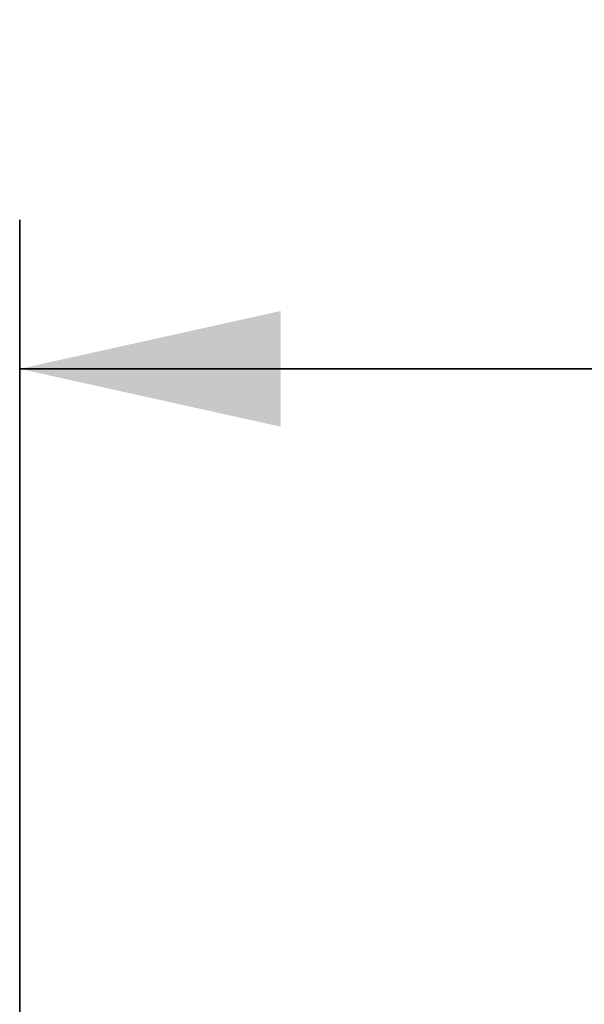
# Model space of a CAD drawing. Header units: millimetres. Extents: x 4 to 1188, y 1 to 840.
# Tile 179 of 256: x 715.52 to 723.1, y 500.86 to 514.07. Entities that reach past the tile are written whole.
import ezdxf

# ---------------------------------------------------------------- set-up
doc = ezdxf.new("R2010")
doc.units = ezdxf.units.MM
doc.layers.add('1', color=7, linetype='Continuous')
doc.styles.add('Arial Unicode MS', font='Arial Unicode MS')
doc.dimstyles.get("Standard").update_dxf_attribs({"dimtxt": 0.18, "dimasz": 0.18, "dimexe": 0.18, "dimexo": 0.0625, "dimgap": 0.09, "dimtad": 0, "dimtih": 1, "dimtoh": 1, "dimdec": 4, "dimzin": 0, "dimdsep": 46, "dimtxsty": 'Standard', "dimcen": 0.09, "dimadec": 0, "dimazin": 0, "dimtfac": 1, "dimtdec": 4, "dimtofl": 0, "dimtmove": 0, "dimatfit": 3, "dimfxl": 0, "dimtolj": 1, "dimtzin": 0, "dimarcsym": 0})

# ---------------------------------------------------------------- blocks, each defined once
blk = doc.blocks.new('_U16')
at = {"layer": '1', "color": 18, "lineweight": 35}
for p, q in [((715.523, 486.087), (715.523, 511.382)), ((800.096, 483.944), (800.096, 511.382)), ((800.096, 509.382), (715.523, 509.382))]:
    blk.add_line(p, q, dxfattribs=at)
at = {"layer": '1', "color": 18, "lineweight": 70}
for points in [[(715.523, 509.382), (719.023, 510.158), (719.023, 508.606)], [(800.096, 509.382), (796.596, 508.606), (796.596, 510.158)]]:
    blk.add_solid(points, dxfattribs=at)
at = {"layer": '1', "color": 18, "linetype": 'Continuous', "lineweight": 13, "insert": (754.622, 510.129), "char_height": 3, "attachment_point": 7, "line_spacing_factor": 1.047437, "style": 'Arial Unicode MS'}
blk.add_mtext('\\fArial Unicode MS|b0|i0;\\W1.0000;592', dxfattribs=at)

msp = doc.modelspace()

# ---------------------------------------------------------------- dimensions: what is measured, and where the dimension line sits
at = {"layer": '1', "color": 18, "linetype": 'Continuous', "lineweight": 13}
dim = msp.add_linear_dim(base=(800.0962, 509.3819), p1=(715.5229, 478.4834), p2=(800.0962, 482.9438), angle=180, dimstyle='Standard', override={"dimtxt": 3, "dimasz": 3.5, "dimexe": 2, "dimexo": 1, "dimgap": 1.5, "dimtad": 1, "dimtih": 0, "dimtoh": 0, "dimdec": 0, "dimlfac": 7, "dimzin": 8, "dimdsep": 44, "dimlunit": 2, "dimtxsty": 'Arial Unicode MS', "dimsah": 1, "dimse1": 0, "dimse2": 0, "dimsd1": 0, "dimsd2": 0, "dimclrd": 18, "dimclre": 18, "dimclrt": 18, "dimtol": 0, "dimtm": -0.1, "dimtfac": 0.666667, "dimtdec": 2, "dimtofl": 1, "dimtmove": 0, "dimtzin": 8, "dimlwd": 35, "dimlwe": 35}, dxfattribs=at)
dim.commit()
dim.dimension.update_dxf_attribs({"geometry": '_U16', "text_midpoint": (757.8095, 509.3819), "dimtype": 160})

doc.saveas('drawing.dxf')
